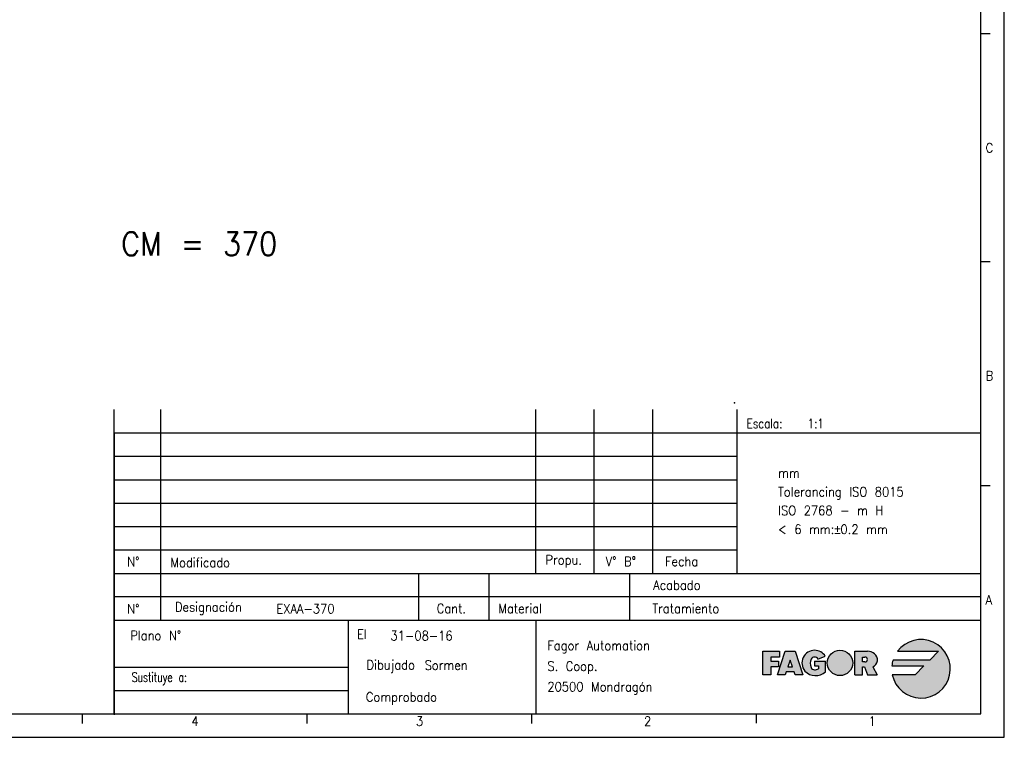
# Model space of a CAD drawing. Header units: millimetres. Extents: x -235 to 1181, y -109 to 485.
# Tile 9 of 15: x 395 to 605, y -109 to 44. Entities that reach past the tile are written whole.
import ezdxf

# ---------------------------------------------------------------- set-up
doc = ezdxf.new("R2010")
doc.units = ezdxf.units.MM
doc.layers.add('1', color=7, linetype='Continuous')
doc.styles.add('CONVERTER_11', font='txt.shx', dxfattribs={"width": 0.9})
doc.styles.add('CONVERTER_12', font='txt.shx', dxfattribs={"width": 0.72})
doc.styles.add('CONVERTER_13', font='txt.shx', dxfattribs={"width": 0.81})

# ---------------------------------------------------------------- blocks, each defined once
blk = doc.blocks.new('tolerancias__41', base_point=(547.2149843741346, -37.82507050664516))
at = {"layer": '1', "color": 7}
blk.add_point((547.2149843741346, -37.82507050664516), dxfattribs=at)
blk = doc.blocks.new('tolerancias__42', base_point=(547.8144653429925, -74.22039922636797))
at = {"layer": '1', "color": 7}
blk.add_point((547.8144653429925, -74.22039922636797), dxfattribs=at)
blk = doc.blocks.new('Marco_a1', base_point=(184.8144653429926, 187.7796007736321))
at = {"layer": '1', "linetype": 'Continuous'}
h = blk.add_hatch(color=2, dxfattribs=at)
edge = h.paths.add_edge_path()
edge.add_line((590.7861250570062, -90.84599406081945), (588.9111250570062, -92.72099406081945))
edge.add_line((588.9111250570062, -92.72099406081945), (581.0740050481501, -92.72099406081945))
edge.add_arc((587.0361250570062, -94.59599406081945), 6.250000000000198, 162.5423968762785, 174.2608295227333)
edge.add_line((580.8174535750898, -93.97099406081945), (587.6611250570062, -93.97099406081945))
edge.add_line((587.6611250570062, -93.97099406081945), (585.7861250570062, -95.84599406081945))
edge.add_line((585.7861250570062, -95.84599406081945), (580.9124007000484, -95.84599406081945))
edge.add_arc((587.0361250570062, -94.59599406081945), 6.249999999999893, 191.5369590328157, 503.130102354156)
edge.add_line((582.0361250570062, -90.84599406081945), (590.7861250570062, -90.84599406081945))
blk.add_hatch(color=2, dxfattribs=at).paths.add_polyline_path([(556.8277917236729, -92.09599406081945), (554.9527917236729, -92.09599406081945), (554.9527917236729, -92.92932739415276), (556.6194583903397, -92.92932739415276), (556.6194583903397, -93.76266072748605), (556.6194583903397, -94.17932739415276), (554.9527917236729, -94.17932739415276), (554.9527917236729, -95.84599406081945), (553.2861250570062, -95.84599406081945), (553.2861250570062, -90.84599406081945), (556.8277917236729, -90.84599406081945)])
h = blk.add_hatch(color=2, dxfattribs=at)
h.paths.add_polyline_path([(560.1611250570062, -95.84599406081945), (559.9527917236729, -95.22099406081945), (558.2861250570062, -95.22099406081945), (558.0777917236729, -95.84599406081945), (556.4111250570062, -95.84599406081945), (558.0777917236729, -90.84599406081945), (560.1611250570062, -90.84599406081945), (561.8277917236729, -95.84599406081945)])
h.paths.add_polyline_path([(559.1194583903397, -92.72099406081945), (558.6333472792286, -94.17932739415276), (559.6055695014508, -94.17932739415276)], flags=16)
h = blk.add_hatch(color=2, dxfattribs=at)
edge = h.paths.add_edge_path()
edge.add_line((564.3312465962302, -92.92932739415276), (564.3312465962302, -93.97099406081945))
edge.add_line((564.3312465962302, -93.97099406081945), (565.1645799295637, -93.97099406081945))
edge.add_line((565.1645799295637, -93.97099406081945), (565.1645799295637, -94.59599406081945))
edge.add_arc((564.3312465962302, -93.03349406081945), 1.770833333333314, 270, 298.0724869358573, ccw=False)
edge.add_arc((564.3312465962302, -93.97099406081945), 0.8333333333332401, 202.6198649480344, 270, ccw=False)
edge.add_arc((565.5812465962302, -93.45016072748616), 2.187499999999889, 154.6230664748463, 202.619864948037, ccw=False)
edge.add_arc((564.3288787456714, -92.92933074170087), 0.835386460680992, 29.91899816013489, 150.0810018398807, ccw=False)
edge.add_line((565.0529344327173, -92.51266072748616), (566.6099690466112, -91.88766072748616))
edge.add_arc((564.3277917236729, -93.34599406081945), 2.708333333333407, 32.57897039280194, 90)
edge.add_arc((564.3277917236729, -93.34599406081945), 2.7083333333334, 90, 219.5977388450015)
edge.add_arc((564.506467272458, -92.95005454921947), 3.104272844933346, 223.1289646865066, 312.983270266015)
edge.add_line((566.622913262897, -95.22099406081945), (566.622913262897, -92.92932739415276))
edge.add_line((566.622913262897, -92.92932739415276), (564.3312465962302, -92.92932739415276))
h = blk.add_hatch(color=2, dxfattribs=at)
edge = h.paths.add_edge_path()
edge.add_arc((569.7442851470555, -93.34599406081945), 2.708333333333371, 0, 360)
h = blk.add_hatch(color=2, dxfattribs=at)
edge = h.paths.add_edge_path()
edge.add_arc((576.1012248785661, -92.66967744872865), 1.643411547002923, -66.7233294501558, 50.761309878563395, ccw=False)
edge.add_line((576.7506542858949, -94.17932739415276), (577.6772287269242, -95.84599406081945))
edge.add_line((577.6772287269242, -95.84599406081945), (575.595503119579, -95.84599406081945))
edge.add_line((575.595503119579, -95.84599406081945), (574.970503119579, -94.17932739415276))
edge.add_line((574.970503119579, -94.17932739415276), (574.5538364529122, -94.17932739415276))
edge.add_line((574.5538364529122, -94.17932739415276), (574.5538364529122, -95.84599406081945))
edge.add_line((574.5538364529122, -95.84599406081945), (572.8871697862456, -95.84599406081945))
edge.add_line((572.8871697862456, -95.84599406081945), (572.8871697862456, -90.84599406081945))
edge.add_line((572.8871697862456, -90.84599406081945), (574.5538364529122, -90.84599406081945))
edge.add_line((574.5538364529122, -90.84599406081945), (575.595503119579, -90.84599406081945))
edge.add_arc((575.595503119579, -93.28889939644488), 2.442905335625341, 50.76130987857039, 90, ccw=False)
edge = h.paths.add_edge_path(flags=16)
edge.add_arc((575.0746697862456, -92.61682739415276), 0.5208333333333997, 270, 450)
edge.add_line((575.0746697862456, -92.09599406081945), (574.5538364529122, -92.09599406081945))
edge.add_line((574.5538364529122, -92.09599406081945), (574.5538364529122, -93.13766072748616))
edge.add_line((574.5538364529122, -93.13766072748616), (575.0746697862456, -93.13766072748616))
at = {"layer": '1', "color": 2, "linetype": 'Continuous'}
for p, q in [((604.8144653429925, -109.220399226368), (604.8144653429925, 484.7796007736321)), ((601.8144653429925, 40.97960077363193), (599.8144653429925, 40.97960077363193)), ((601.8144653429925, -7.68706589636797), (599.8144653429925, -7.68706589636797)), ((414.8144653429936, -44.22039922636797), (599.8144653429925, -44.22039922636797)), ((414.8144653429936, -49.22039922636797), (547.8144653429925, -49.22039922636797)), ((414.8144653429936, -54.22039922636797), (547.8144653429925, -54.22039922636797)), ((601.8144653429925, -55.55373255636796), (599.8144653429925, -55.55373255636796)), ((414.8144653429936, -59.22039922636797), (547.8144653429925, -59.22039922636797)), ((414.8144653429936, -64.22039922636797), (547.8144653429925, -64.22039922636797)), ((414.8144653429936, -69.22039922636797), (547.8144653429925, -69.22039922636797)), ((599.8144653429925, -79.22039922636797), (414.8144653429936, -79.22039922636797)), ((553.2861250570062, -90.84599406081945), (556.8277917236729, -90.84599406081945)), ((553.2861250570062, -95.84599406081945), (553.2861250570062, -90.84599406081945)), ((554.9527917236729, -92.09599406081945), (554.9527917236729, -92.92932739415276)), ((556.8277917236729, -92.09599406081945), (554.9527917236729, -92.09599406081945)), ((556.4111250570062, -95.84599406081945), (558.0777917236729, -90.84599406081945)), ((556.8277917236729, -90.84599406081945), (556.8277917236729, -92.09599406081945)), ((558.0777917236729, -90.84599406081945), (560.1611250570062, -90.84599406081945)), ((560.1611250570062, -90.84599406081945), (561.8277917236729, -95.84599406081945)), ((565.0529344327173, -92.51266072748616), (566.6099690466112, -91.88766072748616)), ((572.8871697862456, -90.84599406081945), (574.5538364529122, -90.84599406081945)), ((572.8871697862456, -95.84599406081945), (572.8871697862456, -90.84599406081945)), ((574.5538364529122, -90.84599406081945), (575.595503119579, -90.84599406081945)), ((574.5538364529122, -92.09599406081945), (575.0746697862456, -92.09599406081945)), ((574.5538364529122, -93.13766072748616), (574.5538364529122, -92.09599406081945)), ((582.0361250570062, -90.84599406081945), (590.7861250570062, -90.84599406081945)), ((590.7861250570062, -90.84599406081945), (588.9111250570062, -92.72099406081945)), ((554.9527917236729, -92.92932739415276), (556.6194583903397, -92.92932739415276)), ((554.9527917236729, -94.17932739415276), (554.9527917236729, -95.84599406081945)), ((556.6194583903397, -94.17932739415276), (554.9527917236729, -94.17932739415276)), ((556.6194583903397, -92.92932739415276), (556.6194583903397, -93.76266072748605)), ((556.6194583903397, -93.76266072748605), (556.6194583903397, -94.17932739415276)), ((559.1194583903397, -92.72099406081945), (558.6333472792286, -94.17932739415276)), ((558.6333472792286, -94.17932739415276), (559.6055695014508, -94.17932739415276)), ((559.6055695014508, -94.17932739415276), (559.1194583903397, -92.72099406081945)), ((564.3312465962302, -92.92932739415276), (566.622913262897, -92.92932739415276)), ((564.3312465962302, -92.92932739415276), (564.3312465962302, -93.97099406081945)), ((564.3312465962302, -93.97099406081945), (565.1645799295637, -93.97099406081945)), ((565.1645799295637, -93.97099406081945), (565.1645799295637, -94.59599406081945)), ((566.622913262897, -95.22099406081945), (566.622913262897, -92.92932739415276)), ((575.0746697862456, -93.13766072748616), (574.5538364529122, -93.13766072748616)), ((574.5538364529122, -95.84599406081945), (574.5538364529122, -94.17932739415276)), ((574.5538364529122, -94.17932739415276), (574.970503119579, -94.17932739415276)), ((574.970503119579, -94.17932739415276), (575.595503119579, -95.84599406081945)), ((576.7506542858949, -94.17932739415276), (577.6772287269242, -95.84599406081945)), ((580.8174535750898, -93.97099406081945), (587.6611250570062, -93.97099406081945)), ((588.9111250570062, -92.72099406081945), (581.0740050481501, -92.72099406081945)), ((587.6611250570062, -93.97099406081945), (585.7861250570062, -95.84599406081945)), ((554.9527917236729, -95.84599406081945), (553.2861250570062, -95.84599406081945)), ((558.0777917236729, -95.84599406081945), (556.4111250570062, -95.84599406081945)), ((558.2861250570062, -95.22099406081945), (558.0777917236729, -95.84599406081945)), ((559.9527917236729, -95.22099406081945), (558.2861250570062, -95.22099406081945)), ((560.1611250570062, -95.84599406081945), (559.9527917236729, -95.22099406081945)), ((561.8277917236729, -95.84599406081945), (560.1611250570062, -95.84599406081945)), ((572.8871697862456, -95.84599406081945), (574.5538364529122, -95.84599406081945)), ((575.595503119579, -95.84599406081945), (577.6772287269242, -95.84599406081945)), ((585.7861250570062, -95.84599406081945), (580.9124007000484, -95.84599406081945)), ((414.8144653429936, -99.22039922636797), (464.8144653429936, -99.22039922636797)), ((408.0497594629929, -104.2667880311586), (408.0497594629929, -106.2667880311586)), ((455.9909359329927, -104.2667880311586), (455.9909359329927, -106.2667880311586)), ((503.9321124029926, -104.2667880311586), (503.9321124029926, -106.2667880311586)), ((551.8732888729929, -104.220399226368), (551.8732888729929, -106.220399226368)), ((-235.1855346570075, -109.220399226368), (604.8144653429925, -109.220399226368))]:
    blk.add_line(p, q, dxfattribs=at)
at = {"layer": '1', "color": 7, "linetype": 'Continuous'}
for p, q in [((599.8144653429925, -104.220399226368), (599.8144653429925, 479.7796007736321)), ((414.8144653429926, -104.220399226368), (414.8144653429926, -39.22039922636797)), ((424.8144653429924, -84.22039922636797), (424.8144653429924, -39.22039922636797)), ((504.8144653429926, -74.22039922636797), (504.8144653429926, -39.22039922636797)), ((517.3144653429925, -74.22039922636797), (517.3144653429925, -39.22039922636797)), ((529.8144653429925, -74.22039922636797), (529.8144653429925, -39.22039922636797)), ((547.8144653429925, -74.22039922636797), (547.8144653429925, -39.22039922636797)), ((414.8144653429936, -74.22039922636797), (599.8144653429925, -74.22039922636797)), ((479.8144653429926, -74.22039922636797), (479.8144653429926, -84.22039922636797)), ((494.8144653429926, -74.22039922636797), (494.8144653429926, -84.22039922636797)), ((524.8144653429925, -74.22039922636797), (524.8144653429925, -84.22039922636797)), ((414.8144653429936, -84.22039922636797), (599.8144653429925, -84.22039922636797)), ((464.8144653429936, -84.22039922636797), (464.8144653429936, -94.22039922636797)), ((504.8144653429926, -84.22039922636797), (504.8144653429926, -104.220399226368)), ((414.8144653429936, -94.22039922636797), (464.8144653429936, -94.22039922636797)), ((464.8144653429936, -94.22039922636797), (464.8144653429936, -99.22039922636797)), ((464.8144653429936, -99.22039922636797), (464.8144653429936, -104.220399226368)), ((-215.1855346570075, -104.2203992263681), (599.8144653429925, -104.220399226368))]:
    blk.add_line(p, q, dxfattribs=at)
at = {"layer": '1', "color": 6, "linetype": 'Continuous'}
blk.add_line((414.8144653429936, -44.45543519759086), (414.8144653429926, -104.4554351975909), dxfattribs=at)
at = {"layer": '1', "color": 2, "linetype": 'Continuous'}
blk.add_circle((569.7442851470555, -93.34599406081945), 2.708333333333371, dxfattribs=at)
for centre, radius, start, end in [((587.0361250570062, -94.59599406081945), 6.249999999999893, 191.5369590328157, 143.130102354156), ((564.3277917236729, -93.34599406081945), 2.7083333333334, 90, 219.5977388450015), ((564.3288787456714, -92.92933074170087), 0.835386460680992, 29.9189981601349, 150.0810018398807), ((564.3277917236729, -93.34599406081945), 2.708333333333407, 32.57897039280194, 90), ((575.0746697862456, -92.61682739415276), 0.5208333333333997, 270, 90), ((575.595503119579, -93.28889939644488), 2.442905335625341, 50.76130987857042, 90), ((576.1012248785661, -92.66967744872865), 1.643411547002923, 293.2766705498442, 50.76130987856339), ((565.5812465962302, -93.45016072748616), 2.187499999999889, 154.6230664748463, 202.619864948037), ((564.3312465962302, -93.97099406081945), 0.8333333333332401, 202.6198649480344, 270), ((587.0361250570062, -94.59599406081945), 6.250000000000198, 162.5423968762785, 174.2608295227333), ((564.506467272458, -92.95005454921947), 3.104272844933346, 223.1289646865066, 312.983270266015), ((564.3312465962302, -93.03349406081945), 1.770833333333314, 270, 298.0724869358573)]:
    blk.add_arc(centre, radius, start, end, dxfattribs=at)
at = {"layer": '1', "color": 2}
for s, style, width, p in [('Escala:   1:1', 'CONVERTER_13', 0.81, (549.8144653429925, -43.22039922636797)), ('El', 'CONVERTER_11', 0.9, (466.6709961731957, -88.22039922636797))]:
    blk.add_text(s, height=2, dxfattribs=dict(at, style=style, width=width)).set_placement(p)
at = {"layer": '1', "color": 2, "char_height": 2}
for s, insert, attachment_point, line_spacing_factor, style in [('C', (600.8144653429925, 16.64626743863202), 4, 1.20048019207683, 'CONVERTER_11'), ('B', (600.8144653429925, -32.02039922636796), 4, 1.20048019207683, 'CONVERTER_11'), ('N°', (418.9359217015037, -71.72039922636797), 5, 1.32052821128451, 'CONVERTER_11'), ('Modificado', (426.8411380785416, -71.88881551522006), 4, 1.32052821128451, 'CONVERTER_11'), ('Propu.', (506.9021583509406, -71.65264731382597), 4, 1.32052821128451, 'CONVERTER_11'), ('V° B°', (519.7389604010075, -71.65264731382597), 4, 1.20048019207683, 'CONVERTER_11'), ('Fecha', (532.4083241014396, -71.65264731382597), 4, 1.32052821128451, 'CONVERTER_11'), ('Acabado', (539.9804469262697, -76.72039922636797), 6, 1.32052821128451, 'CONVERTER_11'), ('A', (600.8144653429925, -79.88706589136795), 4, 1.20048019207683, 'CONVERTER_11'), ('N°', (418.9359217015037, -81.79714185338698), 5, 1.32052821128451, 'CONVERTER_11'), ('Designación', (427.8144653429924, -81.72039922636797), 4, 1.32052821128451, 'CONVERTER_11'), ('Cant.', (486.8144653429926, -81.72039922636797), 5, 1.32052821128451, 'CONVERTER_11'), ('Material', (496.8144653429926, -81.72039922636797), 4, 1.32052821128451, 'CONVERTER_11'), ('Tratamiento', (543.9804469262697, -81.72039922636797), 6, 1.32052821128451, 'CONVERTER_11'), ('Plano N°', (429.1464032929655, -87.47591680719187), 6, 1.32052821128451, 'CONVERTER_11'), ('Fagor Automation\\PS. Coop.\\P20500 Mondragón', (507.2878943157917, -94.35581747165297), 4, 1.32052821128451, 'CONVERTER_11'), ('Dibujado', (479.0343105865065, -94.08862644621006), 6, 1.32052821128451, 'CONVERTER_11'), ('Sustituye a:', (430.3748860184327, -96.72039922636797), 6, 1.32052821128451, 'CONVERTER_12'), ('Comprobado', (483.7576746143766, -100.9375042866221), 6, 1.32052821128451, 'CONVERTER_11'), ('4', (431.3096997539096, -105.7667880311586), 4, 1.20048019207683, 'CONVERTER_11'), ('3', (479.2377337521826, -105.7667880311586), 4, 1.20048019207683, 'CONVERTER_11'), ('2', (527.9027006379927, -105.7667880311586), 4, 1.20048019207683, 'CONVERTER_11'), ('1', (575.8438771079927, -105.7667880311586), 4, 1.20048019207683, 'CONVERTER_11')]:
    blk.add_mtext(s, dxfattribs=dict(at, insert=insert, attachment_point=attachment_point, line_spacing_factor=line_spacing_factor, style=style))
blk = doc.blocks.new('Top', base_point=(184.8144653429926, 187.7796007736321))
blk.add_blockref('Marco_a1', (184.8144653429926, 187.7796007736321))
blk = doc.blocks.new('_dummy_frame__43', base_point=(-235.1855346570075, -174.5728945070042))
blk.add_blockref('Top', (184.8144653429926, 187.7796007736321))
blk = doc.blocks.new('_dummy_frame__44', base_point=(-346.4995658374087, -309.5127608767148))
at = {"layer": '1'}
for name, p in [('_dummy_frame__43', (-235.1855346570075, -174.5728945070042)), ('tolerancias__41', (547.2149843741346, -37.82507050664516)), ('tolerancias__42', (547.8144653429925, -74.22039922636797))]:
    blk.add_blockref(name, p, dxfattribs=at)
at = {"layer": '1', "color": 2, "style": 'CONVERTER_11', "width": 0.9}
for s, height, p in [('CM = 370', 5, (416.3629828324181, -6.36472707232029)), ('EXAA-370', 2, (449.456998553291, -82.7704903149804)), ('31-08-16', 2, (473.818146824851, -88.5197412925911)), ('Sormen', 2, (481.0997795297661, -94.81625236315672))]:
    blk.add_text(s, height=height, dxfattribs=at).set_placement(p)
at = {"layer": '1', "color": 2, "insert": (556.53543961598, -65.7993288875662), "char_height": 2, "attachment_point": 7, "line_spacing_factor": 1.20048019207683, "style": 'CONVERTER_11'}
blk.add_mtext('mm\\PTolerancing ISO 8015\\PISO 2768 - m H\\P< 6 mm:{\\Fgdt;`}0.2 mm', dxfattribs=at)

msp = doc.modelspace()

# ---------------------------------------------------------------- block references
at = {"layer": '1'}
msp.add_blockref('_dummy_frame__44', (-346.4995658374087, -309.5127608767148), dxfattribs=at)

doc.saveas('drawing.dxf')
